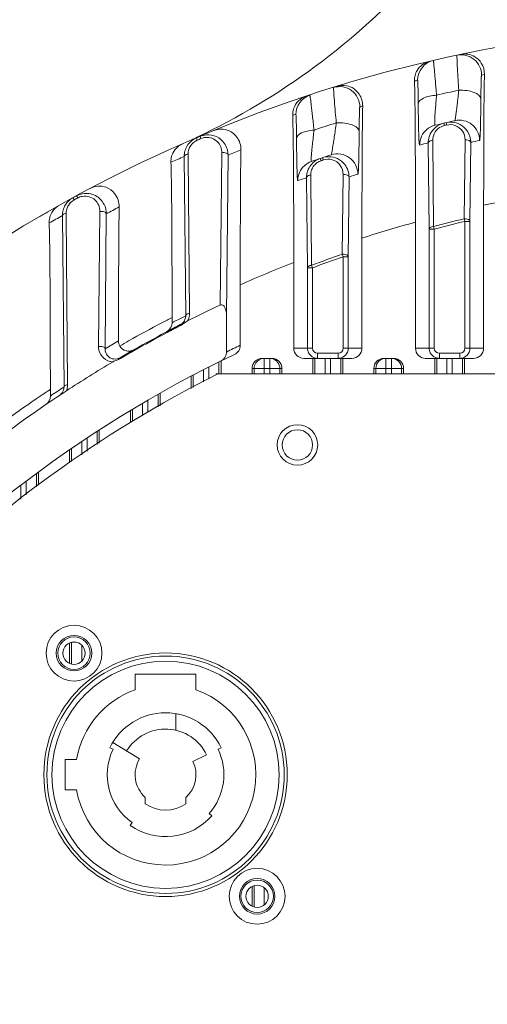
# Model space of a CAD drawing. Header units: millimetres. Extents: x 29170 to 33192, y 36 to 3108.
# Tile 221 of 256: x 31223 to 31269, y 2241 to 2338. Entities that reach past the tile are written whole.
import ezdxf

# ---------------------------------------------------------------- set-up
doc = ezdxf.new("R2010")
doc.units = ezdxf.units.MM
doc.layers.add('细实线', color=7, linetype='Continuous', lineweight=13)

msp = doc.modelspace()

# ---------------------------------------------------------------- linework, layer by layer
at = {"layer": '细实线'}
for p, q in [((31264.457, 2327.392), (31264.511, 2327.163)), ((31264.682, 2327.444), (31264.707, 2327.337)), ((31264.707, 2327.337), (31264.736, 2327.215)), ((31240.424, 2326.095), (31240.061, 2325.941)), ((31240.424, 2326.095), (31240.467, 2325.994)), ((31240.061, 2325.941), (31240.153, 2325.725)), ((31240.467, 2325.994), (31240.516, 2325.879)), ((31263.017, 2316.963), (31262.927, 2325.447)), ((31263.45, 2317.22), (31263.363, 2325.705)), ((31266.559, 2325.751), (31266.474, 2317.975)), ((31267.116, 2325.492), (31267.034, 2317.717)), ((31239.012, 2308.422), (31238.856, 2324.105)), ((31239.252, 2324.109), (31239.249, 2324.348)), ((31239.393, 2308.659), (31239.252, 2324.109)), ((31242.581, 2324.489), (31242.42, 2309.47)), ((31243.182, 2324.244), (31243.025, 2308.492)), ((31252.275, 2323.915), (31252.35, 2323.693)), ((31252.5, 2323.991), (31252.575, 2323.768)), ((31251.34, 2322.028), (31251.338, 2322.274)), ((31254.533, 2322.34), (31254.448, 2314.483)), ((31251.017, 2313.145), (31250.925, 2322.024)), ((31251.425, 2313.394), (31251.34, 2322.028)), ((31255.115, 2322.088), (31255.034, 2314.233)), ((31228.25, 2320.231), (31227.887, 2320.033)), ((31228.25, 2320.231), (31228.362, 2320.024)), ((31227.887, 2320.033), (31228, 2319.827)), ((31268.387, 2319.31), (31268.387, 2305.219)), ((31227.013, 2301.404), (31226.854, 2318.282)), ((31227.227, 2318.286), (31227.225, 2318.514)), ((31227.369, 2301.626), (31227.227, 2318.286)), ((31230.556, 2318.694), (31230.419, 2305.389)), ((31231.18, 2318.46), (31231.055, 2305.161)), ((31261.664, 2305.219), (31261.664, 2317.639)), ((31266.473, 2317.974), (31266.534, 2317.717)), ((31266.534, 2317.717), (31267.034, 2317.717)), ((31266.534, 2317.715), (31266.534, 2305.219)), ((31267.034, 2317.717), (31267.034, 2305.219)), ((31263.017, 2305.219), (31263.017, 2316.963)), ((31263.017, 2316.963), (31263.517, 2316.963)), ((31263.517, 2316.963), (31263.449, 2317.22)), ((31263.517, 2305.219), (31263.517, 2316.962)), ((31256.387, 2316.06), (31256.387, 2305.219)), ((31254.447, 2314.483), (31254.534, 2314.232)), ((31249.664, 2305.219), (31249.664, 2313.651)), ((31251.517, 2313.145), (31251.423, 2313.393)), ((31254.534, 2314.232), (31255.034, 2314.232)), ((31254.534, 2314.231), (31254.534, 2305.219)), ((31255.034, 2314.233), (31255.034, 2305.219)), ((31251.017, 2305.219), (31251.017, 2313.145)), ((31251.017, 2313.145), (31251.517, 2313.145)), ((31251.517, 2305.219), (31251.517, 2313.143)), ((31244.387, 2305.503), (31244.387, 2311.465)), ((31237.664, 2308.233), (31237.664, 2307.728)), ((31238.767, 2307.612), (31238.985, 2307.768)), ((31243.025, 2304.843), (31243.025, 2308.492)), ((31238.476, 2307.536), (31238.514, 2307.462)), ((31249.664, 2305.219), (31251.517, 2305.219)), ((31252.017, 2304.219), (31252.017, 2304.719)), ((31254.034, 2304.719), (31252.017, 2304.719)), ((31254.034, 2304.219), (31254.034, 2304.719)), ((31256.387, 2305.219), (31254.534, 2305.219)), ((31261.664, 2305.219), (31263.517, 2305.219)), ((31264.017, 2304.219), (31264.017, 2304.719)), ((31266.034, 2304.719), (31264.017, 2304.719)), ((31266.034, 2304.219), (31266.034, 2304.719)), ((31268.387, 2305.219), (31266.534, 2305.219)), ((31232.534, 2304.283), (31232.576, 2304.211)), ((31242.292, 2302.682), (31242.292, 2303.86)), ((31242.493, 2303.959), (31242.493, 2302.682)), ((31246.557, 2304.219), (31247.493, 2304.219)), ((31246.758, 2304.219), (31246.758, 2302.682)), ((31247.292, 2302.682), (31247.292, 2304.219)), ((31255.387, 2304.219), (31250.664, 2304.219)), ((31251.557, 2302.682), (31251.557, 2304.219)), ((31251.758, 2302.682), (31251.758, 2304.219)), ((31252.758, 2304.219), (31252.758, 2302.682)), ((31253.292, 2302.682), (31253.292, 2304.219)), ((31254.292, 2304.219), (31254.292, 2302.682)), ((31254.493, 2304.219), (31254.493, 2302.682)), ((31259.493, 2304.219), (31258.557, 2304.219)), ((31258.758, 2302.682), (31258.758, 2304.219)), ((31259.292, 2302.682), (31259.292, 2304.219)), ((31267.387, 2304.219), (31262.664, 2304.219)), ((31263.557, 2302.682), (31263.557, 2304.219)), ((31263.758, 2302.682), (31263.758, 2304.219)), ((31264.758, 2302.682), (31264.758, 2304.219)), ((31265.292, 2302.682), (31265.292, 2304.219)), ((31266.292, 2304.219), (31266.292, 2302.682)), ((31266.493, 2304.219), (31266.493, 2302.682)), ((31240.758, 2303.087), (31240.758, 2301.901)), ((31241.292, 2302.197), (31241.292, 2303.36)), ((31245.557, 2302.682), (31245.557, 2303.219)), ((31245.557, 2303.219), (31248.493, 2303.219)), ((31245.758, 2303.219), (31245.758, 2302.682)), ((31248.292, 2302.682), (31248.292, 2303.219)), ((31248.493, 2303.219), (31248.493, 2302.682)), ((31257.557, 2302.682), (31257.557, 2303.219)), ((31260.493, 2303.219), (31257.557, 2303.219)), ((31257.758, 2302.682), (31257.758, 2303.219)), ((31260.292, 2303.219), (31260.292, 2302.682)), ((31260.493, 2303.219), (31260.493, 2302.682)), ((31239.557, 2301.237), (31239.557, 2302.463)), ((31239.758, 2302.569), (31239.758, 2301.348)), ((31242.025, 2302.602), (31242.025, 2302.682)), ((31242.169, 2302.682), (31242.025, 2302.682)), ((31347.881, 2302.682), (31242.169, 2302.682)), ((31225.664, 2301.159), (31225.664, 2300.505)), ((31226.303, 2300.934), (31226.324, 2300.948)), ((31236.493, 2300.791), (31236.493, 2299.543)), ((31235.292, 2298.878), (31235.292, 2300.104)), ((31236.292, 2299.431), (31236.292, 2300.678)), ((31233.557, 2297.896), (31233.557, 2299.077)), ((31233.758, 2299.198), (31233.758, 2298.029)), ((31234.758, 2299.792), (31234.758, 2298.583)), ((31230.292, 2295.726), (31230.292, 2297.035)), ((31230.493, 2297.165), (31230.493, 2295.859)), ((31228.758, 2295.971), (31228.758, 2294.706)), ((31229.292, 2295.061), (31229.292, 2296.379)), ((31227.557, 2293.908), (31227.557, 2295.142)), ((31227.758, 2295.345), (31227.758, 2294.041)), ((31224.493, 2293.027), (31224.493, 2291.714)), ((31223.292, 2290.766), (31223.292, 2292.131)), ((31224.292, 2291.555), (31224.292, 2292.878)), ((31222.758, 2291.725), (31222.758, 2290.344)), ((31227.557, 2274.183), (31227.557, 2276.139)), ((31227.758, 2276.233), (31227.758, 2274.089)), ((31228.758, 2275.928), (31228.758, 2274.394)), ((31234.025, 2273.082), (31234.025, 2271.561)), ((31240.025, 2273.082), (31234.025, 2273.082)), ((31240.025, 2271.561), (31240.025, 2273.082)), ((31238.025, 2269.199), (31238.025, 2267.569)), ((31231.535, 2265.84), (31231.85, 2265.688)), ((31234.467, 2264.749), (31231.823, 2266.368)), ((31242.2, 2265.688), (31242.515, 2265.84)), ((31241.075, 2265.143), (31239.725, 2264.489)), ((31227.125, 2264.697), (31227.125, 2261.682)), ((31228.255, 2264.697), (31227.125, 2264.697)), ((31227.125, 2261.682), (31228.252, 2261.682)), ((31235.025, 2260.309), (31235.025, 2260.945)), ((31239.025, 2260.945), (31239.025, 2260.309)), ((31241.598, 2259.144), (31241.335, 2259.376)), ((31233.739, 2258.463), (31233.539, 2258.176)), ((31245.758, 2252.251), (31245.758, 2250.153)), ((31245.557, 2250.25), (31245.557, 2252.154)), ((31246.758, 2252.037), (31246.758, 2250.367))]:
    msp.add_line(p, q, dxfattribs=at)
for centre, radius in [((31250.025, 2295.682), 2), ((31250.025, 2295.682), 1.5), ((31227.998, 2275.161), 2.75), ((31227.998, 2275.161), 1.75), ((31227.998, 2275.161), 1.6), ((31227.998, 2275.161), 1.1), ((31237.025, 2263.182), 12), ((31237.025, 2263.182), 11.7), ((31237.025, 2263.182), 11.2), ((31246.052, 2251.202), 2.75), ((31246.052, 2251.202), 1.75), ((31246.052, 2251.202), 1.6), ((31246.052, 2251.202), 1.1)]:
    msp.add_circle(centre, radius, dxfattribs=at)
for centre, radius, start, end in [((31210.157, 2389.269), 70, 295.27837, 317.72636), ((31295.025, 2197.182), 140, 4.5118, 175.47238), ((31266.177, 2332.132), 2, 0.00429, 102.05957), ((31263.873, 2331.62), 1.999, 103.03658, 180.02062), ((31263.558, 2331.607), 1.993, 165.47496, 181.70029), ((31263.509, 2331.62), 1.941, 149.73053, 165.49039), ((31297.025, 2197.181), 138, 101.94524, 102.06643), ((31293.025, 2197.181), 138, 103.04622, 103.17714), ((31251.873, 2328.262), 1.999, 108.21353, 180.02015), ((31295.028, 2197.167), 136.615, 102.29826, 103.24067), ((31297.025, 2197.181), 138, 107.09513, 107.21764), ((31251.533, 2328.221), 1.972, 163.02699, 181.82894), ((31293.025, 2197.181), 138, 108.22163, 108.35828), ((31295.031, 2197.164), 136.619, 107.54228, 108.50879), ((31264.065, 2325.242), 2, 103.5905, 154.53134), ((31264.912, 2325.457), 1.988, 130.29085, 145.65578), ((31295.029, 2197.166), 133.766, 102.73368, 103.59085), ((31264.847, 2325.714), 1.487, 116.03054, 145.66213), ((31264.856, 2325.696), 1.506, 103.23415, 116.01688), ((31295.025, 2197.182), 133.515, 103.11241, 103.21147), ((31265.136, 2325.494), 2.002, 86.9809, 103.08472), ((31265.136, 2325.519), 1.977, 35.65188, 86.96048), ((31265.985, 2325.691), 2, 359.99871, 102.72726), ((31295.025, 2197.182), 140, 112.90863, 113.28093), ((31241.205, 2324.248), 2.006, 94.5205, 112.90488), ((31241.2, 2324.276), 1.977, 35.31556, 94.45852), ((31264.922, 2325.462), 1.995, 162.45074, 180.40702), ((31264.91, 2325.462), 1.983, 145.73631, 162.35432), ((31264.842, 2325.72), 1.479, 145.73102, 180.60138), ((31239.373, 2323.687), 1.794, 113.79959, 129.06683), ((31240.839, 2324.116), 1.984, 145.66673, 162.72179), ((31240.732, 2324.358), 1.484, 145.69765, 162.76649), ((31295.025, 2197.182), 139.765, 112.95491, 113.1165), ((31293.029, 2197.166), 131.766, 103.20602, 103.59084), ((31297.028, 2197.166), 131.766, 102.73368, 103.12109), ((31239.512, 2323.609), 1.957, 164.58276, 181.93632), ((31293.026, 2197.181), 138.001, 113.11226, 113.70059), ((31240.844, 2324.119), 1.988, 162.82398, 180.38591), ((31240.731, 2324.361), 1.482, 162.88144, 180.51244), ((31297.025, 2197.181), 138.001, 112.39191, 112.96493), ((31295.031, 2197.165), 133.768, 108.1497, 109.03027), ((31253.136, 2322.093), 2.002, 91.58281, 108.50952), ((31253.134, 2322.118), 1.977, 37.44888, 91.55601), ((31252.065, 2321.731), 2, 109.02948, 156.34475), ((31252.905, 2322.038), 1.98, 124.25228, 160.23801), ((31252.822, 2322.284), 1.486, 141.56445, 160.26362), ((31252.827, 2322.277), 1.494, 124.2705, 141.45427), ((31252.918, 2322.015), 2.007, 108.68275, 124.19367), ((31252.834, 2322.262), 1.51, 108.68802, 124.17319), ((31295.025, 2197.182), 133.515, 108.53862, 108.64039), ((31253.05, 2322.35), 1.496, 74.17229, 108.53837), ((31252.907, 2322.039), 1.982, 171.33166, 180.42889), ((31252.909, 2322.039), 1.984, 160.31178, 171.34125), ((31252.825, 2322.287), 1.488, 160.40325, 180.50085), ((31297.03, 2197.164), 131.768, 108.1497, 108.54819), ((31293.031, 2197.164), 131.768, 108.63543, 109.03026), ((31229.206, 2318.466), 2.007, 100.35953, 118.42963), ((31229.081, 2318.698), 1.509, 100.35802, 118.43656), ((31289.968, 2222.316), 99.366, 99.4437, 102.54375), ((31227.343, 2317.706), 1.772, 119.32676, 128.36023), ((31228.836, 2318.293), 1.982, 148.76056, 164.29338), ((31228.707, 2318.523), 1.483, 148.75368, 164.29747), ((31295.025, 2197.182), 139.765, 118.48725, 118.65658), ((31295.025, 2197.182), 140, 119.79888, 120.2501), ((31293.026, 2197.181), 138.001, 118.6528, 119.27231), ((31228.838, 2318.295), 1.983, 164.37067, 180.37709), ((31228.704, 2318.526), 1.479, 164.38669, 180.48336), ((31297.025, 2197.181), 138.001, 117.89932, 118.49842), ((31227.486, 2317.629), 1.939, 166.17665, 182.05258), ((31287.503, 2221.701), 99.357, 105.07385, 108.2507), ((31295.025, 2197.182), 124.122, 103.29867, 104.73715), ((31295.025, 2197.182), 123.857, 103.29929, 104.73798), ((31295.025, 2197.182), 124.122, 109.08144, 110.56483), ((31285.035, 2220.816), 99.346, 110.8576, 114.15233), ((31295.025, 2197.182), 123.857, 109.08224, 110.56603), ((31295.025, 2197.182), 124, 115.10223, 116.76157), ((31237.915, 2308.646), 1.478, 352.2307, 0.50832), ((31282.553, 2219.648), 99.309, 117.51567, 119.67611), ((31282.56, 2219.634), 99.325, 116.87324, 117.51557), ((31236.664, 2307.728), 1, 297.82176, 0.0041), ((31295.418, 2197.216), 124.694, 117.30083, 117.59204), ((31295.423, 2197.207), 124.703, 116.89547, 117.30083), ((31238.037, 2308.407), 0.974, 323.8843, 350.68797), ((31238.034, 2308.407), 0.978, 350.71257, 0.83383), ((31295.032, 2197.166), 124.016, 117.13165, 120.26172), ((31295.032, 2197.168), 123.931, 117.8313, 119.54287), ((31295.031, 2197.169), 124.016, 117.13171, 117.83105), ((31295.031, 2197.169), 123.93, 117.13184, 117.83126), ((31294.665, 2197.088), 125.404, 119.7767, 120.48044), ((31282.557, 2219.642), 99.316, 119.67621, 120.25176), ((31233.387, 2305.935), 1, 210.08407, 299.54865), ((31295.031, 2197.169), 124.016, 119.54293, 120.26186), ((31295.032, 2197.168), 123.931, 119.54292, 120.26199), ((31242.025, 2304.843), 1, 296.20028, 0.00463), ((31296.025, 2197.181), 120, 115.48785, 116.21019), ((31243.387, 2305.503), 1, 295.47768, 0.00482), ((31252.021, 2305.219), 1.005, 180.03169, 193.95138), ((31252.019, 2305.22), 1.002, 193.99638, 206.90037), ((31252.017, 2305.219), 0.5, 180.00526, 270.00347), ((31254.034, 2305.219), 0.5, 269.99604, 359.99523), ((31264.021, 2305.219), 1.005, 180.03169, 193.95138), ((31264.019, 2305.22), 1.002, 193.99638, 206.90037), ((31264.017, 2305.219), 0.5, 180.00526, 270.00347), ((31266.034, 2305.219), 0.5, 269.99604, 359.99523), ((31295.025, 2197.182), 119, 115.48801, 140.08379), ((31295.025, 2197.182), 124, 120.63273, 123.13702), ((31231.9, 2305.351), 1.474, 227.56075, 267.7761), ((31232.037, 2305.122), 0.974, 244.9096, 281.92821), ((31232.035, 2305.136), 0.988, 281.87426, 290.83591), ((31232.031, 2305.146), 0.999, 290.85419, 300.25455), ((31246.758, 2303.219), 1, 112.68838, 179.99665), ((31246.759, 2303.214), 1.005, 101.33576, 112.60983), ((31246.759, 2303.217), 1.001, 90.0497, 101.37222), ((31247.292, 2303.217), 1.001, 78.62778, 89.9503), ((31247.293, 2303.219), 1, 359.99328, 78.66566), ((31254.033, 2305.224), 1.005, 270.03544, 284.03145), ((31254.033, 2305.221), 1.002, 284.07938, 297.00333), ((31258.758, 2303.219), 1, 90.00454, 180.00419), ((31259.292, 2303.219), 1, 359.99581, 89.99546), ((31266.033, 2305.224), 1.005, 270.03544, 284.03145), ((31266.033, 2305.221), 1.002, 284.07938, 297.00333), ((31295.025, 2197.182), 118, 116.61106, 153.93616), ((31295.032, 2197.166), 124.017, 123.13591, 127.31635), ((31280.08, 2218.094), 99.303, 123.22897, 123.91408), ((31295.363, 2197.299), 124.537, 123.67857, 124.03257), ((31295.367, 2197.292), 124.545, 123.28672, 123.6667), ((31226.039, 2301.391), 0.974, 350.58873, 0.77968), ((31225.889, 2301.616), 1.48, 336.02755, 351.87364), ((31225.895, 2301.614), 1.474, 351.91724, 0.4667), ((31280.071, 2218.108), 99.285, 123.91421, 126.23305), ((31224.664, 2300.505), 1, 304.24625, 0.00256), ((31237.025, 2263.182), 8.9, 189.7029, 70.30101), ((31237.025, 2263.182), 8.9, 109.69899, 170.19507), ((31237.025, 2263.182), 6.1, 25.84193, 154.15807), ((31237.025, 2263.182), 4.5, 25.84193, 148.51106), ((31237.025, 2263.182), 5.75, 154.15807, 235.1501), ((31237.025, 2263.182), 5.75, 318.5554, 25.84193), ((31237.025, 2263.182), 3, 148.51106, 228.18969), ((31237.025, 2263.182), 3, 311.81031, 25.84193), ((31237.025, 2263.182), 3.5, 235.1501, 304.8499), ((31237.025, 2263.182), 6.1, 235.1501, 318.5554)]:
    msp.add_arc(centre, radius, start, end, dxfattribs=at)
for centre, start_param, end_param in [((31250.664, 2305.219), -3.141593, -1.570796), ((31255.387, 2305.219), -1.570796, 0), ((31262.664, 2305.219), 3.141593, 4.712389), ((31267.387, 2305.219), -1.570796, 0), ((31246.557, 2303.219), 1.570796, 3.141593), ((31247.493, 2303.219), 0, 1.570796), ((31258.557, 2303.219), 1.570796, 3.141593), ((31259.493, 2303.219), 0, 1.570796)]:
    msp.add_ellipse(centre, major_axis=(1, 0), ratio=0.999848, start_param=start_param, end_param=end_param, dxfattribs=at)
for points, knots in [([(31265.759, 2334.088), (31265.755, 2334.088), (31265.756, 2334.069), (31265.749, 2334.025), (31265.753, 2333.972), (31265.753, 2333.934)], [0, 0, 0, 0, 0.070139, 0.259491, 1, 1, 1, 1]), ([(31265.753, 2333.934), (31265.759, 2333.541), (31265.822, 2332.445), (31265.885, 2331.35), (31265.929, 2330.647)], [0, 0, 0, 0, 0.358357, 1, 1, 1, 1]), ([(31266.184, 2334.178), (31266.396, 2334.223), (31266.87, 2334.235), (31267.6, 2333.962), (31268.28, 2333.284), (31268.47, 2332.579), (31268.462, 2332.193)], [0, 0, 0, 0, 0.188974, 0.403892, 0.663027, 1, 1, 1, 1]), ([(31261.832, 2332.599), (31261.966, 2332.827), (31262.31, 2333.207), (31262.773, 2333.416), (31262.997, 2333.469)], [0, 0, 0, 0, 0.534905, 1, 1, 1, 1]), ([(31263.738, 2330.15), (31263.718, 2330.394), (31263.68, 2330.862), (31263.625, 2331.526), (31263.575, 2332.112), (31263.531, 2332.61), (31263.493, 2333.005), (31263.467, 2333.273), (31263.448, 2333.425), (31263.439, 2333.505), (31263.429, 2333.537), (31263.427, 2333.569), (31263.422, 2333.568)], [0, 0, 0, 0, 0.214081, 0.409557, 0.582142, 0.728459, 0.845528, 0.930831, 0.961002, 0.98261, 0.995589, 1, 1, 1, 1]), ([(31268.177, 2332.133), (31268.173, 2332.132), (31268.171, 2332.112), (31268.165, 2332.085), (31268.161, 2332.03), (31268.154, 2331.923), (31268.147, 2331.74), (31268.138, 2331.468), (31268.131, 2331.128), (31268.121, 2330.565), (31268.116, 2330.116), (31268.114, 2329.8)], [0, 0, 0, 0, 0.005284, 0.019027, 0.04135, 0.07218, 0.158553, 0.276202, 0.422465, 0.594269, 1, 1, 1, 1]), ([(31268.387, 2319.31), (31268.387, 2321.622), (31268.395, 2325.916), (31268.422, 2330.211), (31268.462, 2332.193)], [0, 0, 0, 0, 0.538335, 1, 1, 1, 1]), ([(31253.585, 2330.908), (31253.572, 2330.904), (31253.593, 2330.829), (31253.582, 2330.79), (31253.583, 2330.752)], [0, 0, 0, 0, 0.260129, 1, 1, 1, 1]), ([(31256.177, 2328.997), (31256.177, 2329.306), (31256.028, 2329.934), (31255.407, 2330.666), (31254.524, 2331.043), (31253.88, 2330.999), (31253.585, 2330.907)], [0, 0, 0, 0, 0.250061, 0.500028, 0.749978, 1, 1, 1, 1]), ([(31254.01, 2331.039), (31254.224, 2331.104), (31254.713, 2331.158), (31255.492, 2330.926), (31256.248, 2330.246), (31256.466, 2329.497), (31256.459, 2329.084)], [0, 0, 0, 0, 0.185722, 0.398253, 0.657323, 1, 1, 1, 1]), ([(31261.567, 2331.548), (31261.627, 2329.49), (31261.651, 2324.853), (31261.664, 2320.217), (31261.664, 2317.639)], [0, 0, 0, 0, 0.443975, 1, 1, 1, 1]), ([(31261.937, 2329.307), (31261.934, 2329.622), (31261.93, 2330.071), (31261.919, 2330.631), (31261.913, 2330.971), (31261.901, 2331.232), (31261.901, 2331.449), (31261.878, 2331.532), (31261.887, 2331.623), (31261.874, 2331.619)], [0, 0, 0, 0, 0.408365, 0.581024, 0.727682, 0.84519, 0.930851, 0.982751, 1, 1, 1, 1]), ([(31249.646, 2328.797), (31249.739, 2329.099), (31250.054, 2329.624), (31250.57, 2329.936), (31250.823, 2330.02)], [0, 0, 0, 0, 0.54285, 1, 1, 1, 1]), ([(31251.661, 2326.716), (31251.635, 2326.961), (31251.584, 2327.431), (31251.51, 2328.099), (31251.443, 2328.69), (31251.385, 2329.192), (31251.336, 2329.593), (31251.302, 2329.864), (31251.278, 2330.017), (31251.267, 2330.099), (31251.256, 2330.13), (31251.253, 2330.163), (31251.248, 2330.161)], [0, 0, 0, 0, 0.213194, 0.408244, 0.580819, 0.727426, 0.84493, 0.930639, 0.960955, 0.982648, 0.995643, 1, 1, 1, 1]), ([(31253.583, 2330.752), (31253.6, 2330.353), (31253.694, 2329.245), (31253.788, 2328.138), (31253.853, 2327.429)], [0, 0, 0, 0, 0.359509, 1, 1, 1, 1]), ([(31261.937, 2329.307), (31261.946, 2329.564), (31262.425, 2329.899), (31263.062, 2330.08), (31263.505, 2330.139), (31263.738, 2330.15)], [0, 0, 0, 0, 0.371239, 0.66333, 1, 1, 1, 1]), ([(31263.595, 2327.186), (31263.585, 2327.184), (31263.571, 2327.25), (31263.565, 2327.333), (31263.559, 2327.545), (31263.567, 2327.84), (31263.589, 2328.264), (31263.649, 2329.045), (31263.704, 2329.688), (31263.738, 2330.15)], [0, 0, 0, 0, 0.010606, 0.044556, 0.108354, 0.20848, 0.34982, 0.53311, 1, 1, 1, 1]), ([(31265.929, 2330.647), (31265.887, 2330.184), (31265.817, 2329.539), (31265.719, 2328.754), (31265.664, 2328.327), (31265.622, 2328.022), (31265.594, 2327.809), (31265.568, 2327.709), (31265.557, 2327.645), (31265.544, 2327.642)], [0, 0, 0, 0, 0.459909, 0.6415, 0.782774, 0.884178, 0.95016, 0.986792, 1, 1, 1, 1]), ([(31268.114, 2329.8), (31268.102, 2330.103), (31267.482, 2330.46), (31266.728, 2330.623), (31266.2, 2330.656), (31265.929, 2330.647)], [0, 0, 0, 0, 0.371024, 0.668398, 1, 1, 1, 1]), ([(31256.177, 2328.997), (31256.172, 2328.996), (31256.171, 2328.976), (31256.165, 2328.946), (31256.161, 2328.89), (31256.154, 2328.778), (31256.147, 2328.587), (31256.138, 2328.306), (31256.13, 2327.957), (31256.121, 2327.382), (31256.116, 2326.924), (31256.114, 2326.603)], [0, 0, 0, 0, 0.005507, 0.019618, 0.042412, 0.073789, 0.161317, 0.279927, 0.426617, 0.598034, 1, 1, 1, 1]), ([(31256.387, 2316.06), (31256.387, 2318.379), (31256.394, 2322.721), (31256.42, 2327.062), (31256.459, 2329.084)], [0, 0, 0, 0, 0.534175, 1, 1, 1, 1]), ([(31262.066, 2325.242), (31262.051, 2325.238), (31262.041, 2325.344), (31262.02, 2325.461), (31262.005, 2325.774), (31261.987, 2326.191), (31261.971, 2326.779), (31261.957, 2327.508), (31261.945, 2328.368), (31261.939, 2328.982), (31261.937, 2329.307)], [0, 0, 0, 0, 0.011485, 0.048949, 0.117886, 0.22291, 0.366317, 0.547286, 0.761064, 1, 1, 1, 1]), ([(31268.114, 2329.8), (31268.111, 2329.475), (31268.105, 2328.86), (31268.093, 2327.997), (31268.079, 2327.265), (31268.064, 2326.674), (31268.043, 2326.245), (31268.034, 2325.934), (31268.004, 2325.794), (31268.003, 2325.695), (31267.985, 2325.691)], [0, 0, 0, 0, 0.236798, 0.448819, 0.628672, 0.771786, 0.877308, 0.947417, 0.986571, 1, 1, 1, 1]), ([(31249.561, 2328.158), (31249.589, 2327.248), (31249.622, 2325.113), (31249.659, 2320.277), (31249.664, 2316.352), (31249.664, 2313.651)], [0, 0, 0, 0, 0.188264, 0.441624, 1, 1, 1, 1]), ([(31249.937, 2325.894), (31249.934, 2326.214), (31249.93, 2326.672), (31249.92, 2327.243), (31249.913, 2327.593), (31249.902, 2327.861), (31249.901, 2328.087), (31249.878, 2328.17), (31249.887, 2328.266), (31249.874, 2328.261)], [0, 0, 0, 0, 0.405545, 0.578153, 0.725415, 0.843855, 0.930408, 0.982827, 1, 1, 1, 1]), ([(31253.853, 2327.429), (31253.796, 2326.952), (31253.703, 2326.284), (31253.574, 2325.469), (31253.503, 2325.016), (31253.449, 2324.689), (31253.417, 2324.46), (31253.386, 2324.349), (31253.376, 2324.281), (31253.362, 2324.277)], [0, 0, 0, 0, 0.451193, 0.633151, 0.776621, 0.880485, 0.948373, 0.986213, 1, 1, 1, 1]), ([(31256.114, 2326.603), (31256.109, 2326.732), (31255.898, 2327.027), (31255.372, 2327.264), (31254.663, 2327.424), (31254.131, 2327.442), (31253.853, 2327.429)], [0, 0, 0, 0, 0.152167, 0.378332, 0.673309, 1, 1, 1, 1]), ([(31265.576, 2327.168), (31265.868, 2327.064), (31266.385, 2326.665), (31266.562, 2326.044), (31266.559, 2325.751)], [0, 0, 0, 0, 0.513725, 1, 1, 1, 1]), ([(31240.983, 2325.993), (31241.396, 2326.025), (31242.263, 2325.714), (31242.585, 2324.875), (31242.581, 2324.489)], [0, 0, 0, 0, 0.517737, 1, 1, 1, 1]), ([(31241.836, 2326.684), (31242.049, 2326.772), (31242.549, 2326.87), (31243.376, 2326.687), (31244.211, 2326.013), (31244.463, 2325.216), (31244.455, 2324.776)], [0, 0, 0, 0, 0.182388, 0.392457, 0.651445, 1, 1, 1, 1]), ([(31249.937, 2325.894), (31249.946, 2326.14), (31250.401, 2326.461), (31251.011, 2326.64), (31251.436, 2326.701), (31251.661, 2326.716)], [0, 0, 0, 0, 0.36944, 0.661245, 1, 1, 1, 1]), ([(31251.413, 2323.621), (31251.403, 2323.618), (31251.389, 2323.69), (31251.387, 2323.774), (31251.385, 2324.002), (31251.405, 2324.315), (31251.443, 2324.764), (31251.534, 2325.575), (31251.613, 2326.241), (31251.661, 2326.716)], [0, 0, 0, 0, 0.010149, 0.044305, 0.109251, 0.211506, 0.355268, 0.539662, 1, 1, 1, 1]), ([(31256.114, 2326.603), (31256.111, 2326.273), (31256.105, 2325.647), (31256.094, 2324.767), (31256.079, 2324.015), (31256.065, 2323.404), (31256.044, 2322.957), (31256.034, 2322.635), (31256.004, 2322.483), (31256.003, 2322.382), (31255.985, 2322.376)], [0, 0, 0, 0, 0.233616, 0.443968, 0.623651, 0.767665, 0.874524, 0.945907, 0.986016, 1, 1, 1, 1]), ([(31237.625, 2324.129), (31237.653, 2324.23), (31237.784, 2324.59), (31238.028, 2324.906), (31238.242, 2325.08)], [0, 0, 0, 0, 0.276095, 1, 1, 1, 1]), ([(31250.066, 2321.731), (31250.051, 2321.725), (31250.04, 2321.837), (31250.02, 2321.954), (31250.004, 2322.281), (31249.986, 2322.711), (31249.971, 2323.317), (31249.957, 2324.064), (31249.945, 2324.941), (31249.939, 2325.565), (31249.937, 2325.894)], [0, 0, 0, 0, 0.011229, 0.048971, 0.11873, 0.224936, 0.369415, 0.550688, 0.763469, 1, 1, 1, 1]), ([(31262.927, 2325.447), (31262.928, 2325.48), (31262.97, 2325.575), (31263.134, 2325.669), (31263.28, 2325.698), (31263.363, 2325.705)], [0, 0, 0, 0, 0.179364, 0.537027, 1, 1, 1, 1]), ([(31267.116, 2325.492), (31267.115, 2325.53), (31267.054, 2325.644), (31266.842, 2325.737), (31266.66, 2325.756), (31266.559, 2325.751)], [0, 0, 0, 0, 0.17427, 0.539112, 1, 1, 1, 1]), ([(31238.856, 2324.105), (31238.857, 2324.134), (31238.928, 2324.291), (31239.118, 2324.333), (31239.249, 2324.348)], [0, 0, 0, 0, 0.180352, 1, 1, 1, 1]), ([(31243.182, 2324.244), (31243.179, 2324.333), (31242.94, 2324.495), (31242.719, 2324.502), (31242.581, 2324.489)], [0, 0, 0, 0, 0.391212, 1, 1, 1, 1]), ([(31244.455, 2324.776), (31244.419, 2322.691), (31244.394, 2318.253), (31244.387, 2313.816), (31244.387, 2311.465)], [0, 0, 0, 0, 0.470092, 1, 1, 1, 1]), ([(31255.985, 2322.376), (31255.985, 2322.688), (31255.833, 2323.321), (31255.202, 2324.056), (31254.307, 2324.428), (31253.658, 2324.374), (31253.362, 2324.277)], [0, 0, 0, 0, 0.250061, 0.500029, 0.749978, 1, 1, 1, 1]), ([(31237.555, 2323.542), (31237.587, 2322.595), (31237.62, 2320.35), (31237.66, 2315.247), (31237.664, 2311.091), (31237.664, 2308.233)], [0, 0, 0, 0, 0.185682, 0.43997, 1, 1, 1, 1]), ([(31253.458, 2323.789), (31253.771, 2323.7), (31254.339, 2323.304), (31254.537, 2322.65), (31254.533, 2322.34)], [0, 0, 0, 0, 0.512147, 1, 1, 1, 1]), ([(31250.925, 2322.024), (31250.926, 2322.055), (31251.001, 2322.218), (31251.2, 2322.261), (31251.338, 2322.274)], [0, 0, 0, 0, 0.181472, 1, 1, 1, 1]), ([(31255.115, 2322.088), (31255.112, 2322.176), (31254.886, 2322.34), (31254.668, 2322.35), (31254.533, 2322.34)], [0, 0, 0, 0, 0.393407, 1, 1, 1, 1]), ([(31229.662, 2320.986), (31229.871, 2321.097), (31230.377, 2321.245), (31231.25, 2321.119), (31232.171, 2320.457), (31232.459, 2319.611), (31232.452, 2319.142)], [0, 0, 0, 0, 0.17896, 0.386505, 0.645431, 1, 1, 1, 1]), ([(31228.81, 2320.182), (31229.038, 2320.223), (31229.506, 2320.197), (31230.095, 2319.86), (31230.474, 2319.328), (31230.558, 2318.904), (31230.556, 2318.694)], [0, 0, 0, 0, 0.267833, 0.517675, 0.757849, 1, 1, 1, 1]), ([(31228.845, 2320.44), (31229.262, 2320.516), (31230.151, 2320.389), (31230.773, 2319.754), (31230.958, 2319.395)], [0, 0, 0, 0, 0.512432, 1, 1, 1, 1]), ([(31225.604, 2318.092), (31225.63, 2318.2), (31225.759, 2318.581), (31226.016, 2318.915), (31226.243, 2319.095)], [0, 0, 0, 0, 0.276589, 1, 1, 1, 1]), ([(31226.854, 2318.282), (31226.855, 2318.309), (31226.923, 2318.457), (31227.101, 2318.497), (31227.225, 2318.514)], [0, 0, 0, 0, 0.178244, 1, 1, 1, 1]), ([(31231.18, 2318.46), (31231.177, 2318.551), (31230.922, 2318.707), (31230.699, 2318.711), (31230.556, 2318.694)], [0, 0, 0, 0, 0.387978, 1, 1, 1, 1]), ([(31232.452, 2319.142), (31232.437, 2318.163), (31232.393, 2313.76), (31232.387, 2309.357), (31232.387, 2305.934)], [0, 0, 0, 0, 0.222491, 1, 1, 1, 1]), ([(31225.664, 2301.159), (31225.664, 2304.227), (31225.66, 2308.691), (31225.618, 2314.158), (31225.584, 2316.557), (31225.549, 2317.56)], [0, 0, 0, 0, 0.561094, 0.816534, 1, 1, 1, 1]), ([(31267.034, 2317.717), (31267.033, 2317.755), (31266.971, 2317.869), (31266.758, 2317.961), (31266.575, 2317.98), (31266.473, 2317.974)], [0, 0, 0, 0, 0.173904, 0.539013, 1, 1, 1, 1]), ([(31263.449, 2317.22), (31263.392, 2317.218), (31263.231, 2317.19), (31263.021, 2317.08), (31263.017, 2316.963)], [0, 0, 0, 0, 0.327932, 1, 1, 1, 1]), ([(31255.034, 2314.232), (31255.031, 2314.321), (31254.802, 2314.484), (31254.583, 2314.494), (31254.447, 2314.483)], [0, 0, 0, 0, 0.392873, 1, 1, 1, 1]), ([(31251.423, 2313.393), (31251.369, 2313.389), (31251.217, 2313.361), (31251.021, 2313.254), (31251.017, 2313.145)], [0, 0, 0, 0, 0.329893, 1, 1, 1, 1]), ([(31243.025, 2308.492), (31243.025, 2308.602), (31243.008, 2308.823), (31242.938, 2309.091), (31242.84, 2309.289), (31242.737, 2309.42), (31242.589, 2309.51), (31242.47, 2309.493), (31242.42, 2309.47)], [0, 0, 0, 0, 0.25001, 0.499839, 0.624947, 0.750019, 0.875076, 1, 1, 1, 1]), ([(31239.012, 2308.422), (31239.012, 2308.45), (31239.081, 2308.602), (31239.265, 2308.643), (31239.393, 2308.659)], [0, 0, 0, 0, 0.179373, 1, 1, 1, 1]), ([(31230.419, 2305.389), (31230.417, 2305.178), (31230.501, 2304.754), (31230.752, 2304.403), (31230.905, 2304.263)], [0, 0, 0, 0, 0.503765, 1, 1, 1, 1]), ([(31231.055, 2305.161), (31231.052, 2305.253), (31230.787, 2305.405), (31230.563, 2305.407), (31230.419, 2305.389)], [0, 0, 0, 0, 0.386082, 1, 1, 1, 1]), ([(31231.131, 2304.759), (31231.199, 2304.594), (31231.358, 2304.39), (31231.567, 2304.267), (31231.624, 2304.24)], [0, 0, 0, 0, 0.738589, 1, 1, 1, 1]), ([(31231.843, 2303.877), (31231.959, 2303.946), (31232.216, 2304.031), (31232.46, 2304.143), (31232.576, 2304.211)], [0, 0, 0, 0, 0.499999, 1, 1, 1, 1]), ([(31226.572, 2300.575), (31226.632, 2300.614), (31226.838, 2300.784), (31226.968, 2301.04), (31227, 2301.231)], [0, 0, 0, 0, 0.270711, 1, 1, 1, 1]), ([(31227.013, 2301.404), (31227.014, 2301.43), (31227.079, 2301.571), (31227.25, 2301.609), (31227.369, 2301.626)], [0, 0, 0, 0, 0.176309, 1, 1, 1, 1])]:
    msp.add_open_spline(points, degree=3, knots=knots, dxfattribs=at)
for points in [[(31263.626, 2326.974), (31263.863, 2327.174), (31264.155, 2327.321), (31264.457, 2327.392)], [(31264.736, 2327.215), (31265.009, 2327.279), (31265.312, 2327.262), (31265.576, 2327.168)], [(31262.065, 2325.242), (31262.065, 2325.536), (31262.134, 2325.837), (31262.26, 2326.102)], [(31266.743, 2326.671), (31266.984, 2326.336), (31267.12, 2325.904), (31267.116, 2325.492)], [(31239.201, 2325.236), (31239.41, 2325.542), (31239.72, 2325.795), (31240.061, 2325.941)], [(31239.506, 2325.194), (31239.664, 2325.424), (31239.897, 2325.615), (31240.153, 2325.725)], [(31240.516, 2325.879), (31240.664, 2325.941), (31240.824, 2325.98), (31240.983, 2325.993)], [(31242.813, 2325.419), (31243.051, 2325.084), (31243.185, 2324.655), (31243.182, 2324.244)], [(31254.704, 2323.32), (31254.967, 2322.976), (31255.118, 2322.521), (31255.115, 2322.088)], [(31250.065, 2321.731), (31250.065, 2322.004), (31250.124, 2322.283), (31250.234, 2322.533)], [(31227.141, 2319.321), (31227.319, 2319.615), (31227.585, 2319.868), (31227.887, 2320.033)], [(31227.439, 2319.292), (31227.573, 2319.513), (31227.773, 2319.703), (31228, 2319.827)], [(31230.958, 2319.395), (31231.104, 2319.11), (31231.183, 2318.781), (31231.18, 2318.46)], [(31238.476, 2307.536), (31238.612, 2307.606), (31238.735, 2307.71), (31238.824, 2307.833)], [(31238.514, 2307.462), (31238.602, 2307.506), (31238.686, 2307.557), (31238.767, 2307.612)], [(31238.985, 2307.768), (31239.051, 2307.816), (31239.118, 2307.863), (31239.191, 2307.9)], [(31239.191, 2307.9), (31239.288, 2308.066), (31239.354, 2308.255), (31239.38, 2308.446)], [(31232.387, 2305.934), (31232.387, 2305.761), (31232.435, 2305.583), (31232.521, 2305.433)], [(31231.055, 2305.161), (31231.053, 2305.025), (31231.079, 2304.885), (31231.131, 2304.759)], [(31251.632, 2304.296), (31251.419, 2304.385), (31251.229, 2304.561), (31251.125, 2304.766)], [(31254.955, 2304.83), (31254.866, 2304.62), (31254.692, 2304.432), (31254.488, 2304.328)], [(31255.034, 2305.219), (31255.034, 2305.087), (31255.007, 2304.952), (31254.955, 2304.83)], [(31263.632, 2304.296), (31263.419, 2304.385), (31263.229, 2304.561), (31263.125, 2304.766)], [(31266.955, 2304.83), (31266.866, 2304.62), (31266.692, 2304.432), (31266.488, 2304.328)], [(31267.034, 2305.219), (31267.034, 2305.087), (31267.007, 2304.952), (31266.955, 2304.83)], [(31252.017, 2304.219), (31251.886, 2304.219), (31251.753, 2304.246), (31251.632, 2304.296)], [(31264.017, 2304.219), (31263.886, 2304.219), (31263.753, 2304.246), (31263.632, 2304.296)]]:
    msp.add_open_spline(points, degree=3, dxfattribs=at)

doc.saveas('drawing.dxf')
